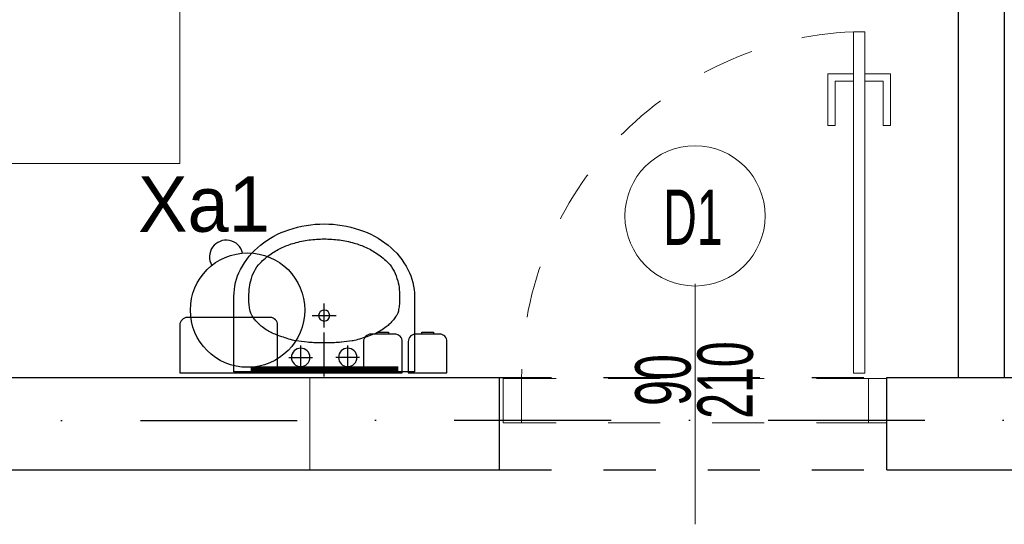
# Model space of a CAD drawing. Header units: millimetres. Extents: x 14495 to 271441, y -21035 to 2232.
# Tile 121 of 227: x 84189 to 84456, y -2282 to -2145. Entities that reach past the tile are written whole.
import ezdxf
from ezdxf.enums import TextEntityAlignment as Align

# ---------------------------------------------------------------- set-up
doc = ezdxf.new("R2010")
doc.units = ezdxf.units.MM
doc.linetypes.add('DASHDOT', pattern=[1, 0.5, -0.25, 0, -0.25])
doc.linetypes.add('DASHED', pattern=[28.222222, 14.111111, -14.111111])
for name, color, linetype in [('-- TECH  SYMBOLE', 1, 'Continuous'), ('_1_cienkie', 251, 'Continuous'), ('_urządzenia_sanit', 1, 'Continuous'), ('A_cieńsza', 8, 'Continuous'), ('A_OSIE', 252, 'DASHDOT'), ('A_PROJEKTOWANE', 3, 'Continuous'), ('A_SC_DZIAlOWE', 4, 'Continuous'), ('TECH Wyp.drobne', 1, 'Continuous')]:
    doc.layers.add(name, color=color, linetype=linetype)
for name, color, linetype, lineweight in [('A_Stolarka_drzwi', 1, 'Continuous', 9), ('M_drzwi', 1, 'Continuous', 5), ('TECH Wyp-meble', 1, 'Continuous', 15)]:
    doc.layers.add(name, color=color, linetype=linetype, lineweight=lineweight)
doc.styles.add('arial-tab', font='arial.ttf')
doc.styles.add('cent', font='swissel.ttf')
doc.styles.add('cg', font='GOTHIC.TTF')
doc.styles.add('ROMANS', font='romans', dxfattribs={"width": 0.6})

# ---------------------------------------------------------------- blocks, each defined once
blk = doc.blocks.new('DRZWI Z OSCIEZNICA NIEOKALAJACA 90')
at = {"linetype": 'DASHED'}
for p, q in [((-12, 5), (-12, 99)), ((0, 5), (0, 99))]:
    blk.add_line(p, q, dxfattribs=at)
at = {"ltscale": 0.05}
blk.add_line((-39.5, 52), (25.59, 52), dxfattribs=at)
for points in [[(-12, 99), (-12, 104), (0, 104), (0, 99)], [(93.91, 9.01), (1.43, 9.01), (1.43, 6.01), (93.91, 6.01)], [(-12, 0), (-12, 5), (0, 5), (0, 0)]]:
    blk.add_lwpolyline(points, close=True)
for points in [[(82.48, 9.01), (82.48, 16.01), (68.48, 16.01), (68.48, 14.01), (80.48, 14.01), (80.48, 9.01)], [(82.48, 6.01), (82.48, -0.99), (68.48, -0.99), (68.48, 1.01), (80.48, 1.01), (80.48, 6.01)]]:
    blk.add_lwpolyline(points)
at = {"linetype": 'DASHED'}
blk.add_arc((0, 5), 94, 2.4475, 90, dxfattribs=at)
blk = doc.blocks.new('SSCVCFDSS')
blk.add_line((0, 50.02), (0, 0))
blk.add_circle((0, -19), 19)
at = {"style": 'ROMANS', "text_generation_flag": 4, "width": 0.6}
blk.add_attdef('FD1-8', text='', height=13, rotation=270, dxfattribs=at).set_placement((6.15, 55.19), align=Align.RIGHT)
for tag, p in [('200', (8.16, 25.47)), ('90', (-8.71, 25.47))]:
    blk.add_attdef(tag, text='', height=13, rotation=270, dxfattribs=at).set_placement(p, align=Align.MIDDLE)
blk.add_attdef('AL6C', text='', height=13, dxfattribs=at).set_placement((-0.56, -18.64), align=Align.MIDDLE)
blk = doc.blocks.new('umywalka')
at = {"layer": '_urządzenia_sanit', "color": 2, "linetype": 'Continuous'}
for p, q in [((331482.45, 871398.51), (331462.04, 871398.51)), ((331462.04, 871398.51), (331462.04, 871349.58)), ((331465.93, 871383.65), (331465.93, 871377.19)), ((331462.7, 871380.42), (331469.16, 871380.42)), ((331477.27, 871370.82), (331477.27, 871377.27)), ((331460.8, 871374.04), (331472.71, 871374.04)), ((331474.04, 871374.04), (331480.5, 871374.04)), ((331465.93, 871364.44), (331465.93, 871370.9)), ((331462.7, 871367.67), (331469.16, 871367.67)), ((331462.04, 871349.58), (331482.45, 871349.58))]:
    blk.add_line(p, q, dxfattribs=at)
for centre, radius in [((331465.93, 871380.42), 2.5), ((331477.27, 871374.04), 1.5), ((331465.93, 871367.67), 2.5)]:
    blk.add_circle(centre, radius, dxfattribs=at)
for centre, radius, start, end in [((331482.45, 871382.64), 15.87, 62.6911, 90), ((331480.31, 871378.49), 20.54, 38.7372, 62.6911), ((331486.24, 871380.79), 15.71, 130.0998, 135.4467), ((331483.15, 871384.46), 10.92, 123.1945, 130.0998), ((331479.37, 871390.23), 4.02, 111.7985, 123.1945), ((331479.17, 871390.73), 3.48, 101.2008, 111.7985), ((331482.2, 871375.47), 19.04, 96.6753, 101.2008), ((331481.63, 871380.31), 14.16, 90.0044, 96.6753), ((331481.63, 871356.57), 37.9, 85.928, 90.0044), ((331483.49, 871382.66), 11.75, 74.208, 85.928), ((331482.48, 871379.1), 15.45, 63.9928, 74.208), ((331485.42, 871385.12), 8.75, 46.1924, 63.9928), ((331481.83, 871384.1), 10.15, 148.384, 156.6022), ((331485.96, 871381.56), 14.99, 141.6243, 148.384), ((331483.43, 871383.56), 11.77, 135.4467, 141.6243), ((331478.68, 871378.1), 18.48, 33.9688, 46.1924), ((331476.95, 871375.8), 24.84, 18.3811, 38.7372), ((331501.13, 871375.75), 31.17, 156.6022, 159.7511), ((331476.09, 871376.35), 21.61, 24.7806, 33.9688), ((331540.18, 871362.69), 72.36, 162.3793, 163.9666), ((331513.86, 871371.05), 44.74, 159.7511, 162.3793), ((331475.72, 871376.18), 22.01, 15.6775, 24.7806), ((331844.52, 871337.47), 376.71, 173.2621, 173.7185), ((331473.33, 871381.32), 2.94, 168.0964, 173.2621), ((331480.91, 871379.72), 10.69, 163.9666, 168.0964), ((331468.42, 871374.13), 29.6, 7.7962, 15.6775), ((331471.67, 871374.04), 30.41, 0, 18.3811), ((331531.1, 871374.44), 61.22, 177.7403, 180.3698), ((331496.08, 871375.82), 26.18, 173.7185, 177.7403), ((331467.78, 871374.04), 30.24, 0, 7.7962), ((331531.1, 871373.65), 61.22, 179.6302, 182.2597), ((331467.78, 871374.04), 30.24, 352.2038, 0), ((331471.67, 871374.04), 30.41, 341.6189, 0), ((331496.08, 871372.27), 26.18, 182.2597, 186.2815), ((331844.52, 871410.62), 376.71, 186.2815, 186.7379), ((331468.42, 871373.96), 29.6, 344.3225, 352.2038), ((331473.33, 871366.77), 2.94, 186.7379, 191.9036), ((331480.91, 871368.37), 10.69, 191.9036, 196.0334), ((331540.18, 871385.4), 72.36, 196.0334, 197.6207), ((331475.72, 871371.91), 22.01, 335.2194, 344.3225), ((331513.86, 871377.04), 44.74, 197.6207, 200.2489), ((331476.95, 871372.29), 24.84, 321.2628, 341.6189), ((331501.13, 871372.34), 31.17, 200.2489, 203.3978), ((331476.09, 871371.74), 21.61, 326.0312, 335.2194), ((331481.83, 871363.99), 10.15, 203.3978, 211.616), ((331485.96, 871366.53), 14.99, 211.616, 218.3757), ((331478.68, 871369.99), 18.48, 313.8076, 326.0312), ((331483.43, 871364.53), 11.77, 218.3757, 224.5533), ((331486.24, 871367.3), 15.71, 224.5533, 229.9002), ((331483.15, 871363.63), 10.92, 229.9002, 236.8055), ((331482.48, 871368.99), 15.45, 285.792, 296.0072), ((331485.42, 871362.97), 8.75, 296.0072, 313.8076), ((331480.31, 871369.6), 20.54, 297.3089, 321.2628), ((331479.37, 871357.86), 4.02, 236.8055, 248.2015), ((331479.17, 871357.36), 3.48, 248.2015, 258.7992), ((331482.2, 871372.62), 19.04, 258.7992, 263.3247), ((331481.63, 871367.78), 14.16, 263.3247, 269.9956), ((331481.63, 871391.52), 37.9, 269.9956, 274.072), ((331483.49, 871365.43), 11.75, 274.072, 285.792), ((331482.45, 871365.45), 15.87, 270, 297.3089)]:
    blk.add_arc(centre, radius, start, end, dxfattribs=at)

msp = doc.modelspace()

# ---------------------------------------------------------------- linework, layer by layer
at = {"layer": '_1_cienkie', "linetype": 'DASHED'}
for p, q in [((84319.52, -2241.76), (84424.52, -2241.76)), ((84319.52, -2266.76), (84424.52, -2266.76))]:
    msp.add_line(p, q, dxfattribs=at)
at = {"layer": 'A_cieńsza', "linetype": 'Continuous', "lineweight": 13}
msp.add_line((84268.08, -2241.76), (84268.08, -2266.76), dxfattribs=at)
at = {"layer": 'A_OSIE', "ltscale": 85}
msp.add_line((82264.85, -2254.26), (86567.36, -2252.35), dxfattribs=at)
at = {"layer": 'A_PROJEKTOWANE'}
for p, q in [((84143.87, -2241.76), (84319.52, -2241.76)), ((84319.52, -2266.76), (84319.52, -2241.76)), ((84424.52, -2266.76), (84424.52, -2241.76)), ((84424.52, -2241.76), (84471.83, -2241.76)), ((84143.87, -2266.76), (84319.52, -2266.76)), ((84424.52, -2266.76), (84471.83, -2266.76))]:
    msp.add_line(p, q, dxfattribs=at)
at = {"layer": 'A_SC_DZIAlOWE'}
for p, q in [((84443.87, -1786.26), (84443.87, -2241.76)), ((84456.37, -1786.26), (84456.37, -2241.76))]:
    msp.add_line(p, q, dxfattribs=at)
at = {"layer": 'TECH Wyp-meble', "color": 2, "linetype": 'Continuous', "ltscale": 100}
msp.add_lwpolyline([(84232.86, -2087.84), (84157.86, -2087.84), (84157.86, -2183.84), (84232.86, -2183.84)], close=True, dxfattribs=at)
at = {"layer": 'TECH Wyp.drobne', "color": 1}
for points in [[(84257.36, -2225.52), (84234.86, -2225.52, 0.414214), (84232.86, -2227.52), (84232.86, -2240.52), (84259.36, -2240.52), (84259.36, -2227.52, 0.414214)], [(84291.15, -2230.02), (84284.65, -2230.02, 0.414214), (84282.65, -2232.02), (84282.65, -2240.52), (84293.15, -2240.52), (84293.15, -2232.02, 0.414214)], [(84303.28, -2230.02), (84296.78, -2230.02, 0.414214), (84294.78, -2232.02), (84294.78, -2240.52), (84305.28, -2240.52), (84305.28, -2232.02, 0.414214)]]:
    msp.add_lwpolyline(points, format="xyb", close=True, dxfattribs=at)
for points in [[(84289.45, -2230.02), (84286.35, -2230.02), (84286.35, -2229.47), (84289.45, -2229.47)], [(84301.58, -2230.02), (84298.48, -2230.02), (84298.48, -2229.47), (84301.58, -2229.47)]]:
    msp.add_lwpolyline(points, close=True, dxfattribs=at)
at = {"layer": 'TECH Wyp.drobne', "color": 1, "const_width": 2}
msp.add_lwpolyline([(84252.07, -2239.7), (84292.07, -2239.7)], dxfattribs=at)
at = {"layer": 'TECH Wyp.drobne', "color": 1}
msp.add_circle((84251.22, -2223.51), 15.5, dxfattribs=at)
msp.add_arc((84245.45, -2209.12), 4.56, 13.3961, 210.3026, dxfattribs=at)

# ---------------------------------------------------------------- block references
at = {"layer": '_urządzenia_sanit', "xscale": -1, "rotation": 269.9999999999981}
msp.add_blockref('umywalka', (-787102.05, -333702.26), dxfattribs=at)
at = {"layer": 'A_Stolarka_drzwi', "rotation": 89.9999999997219}
msp.add_blockref('DRZWI Z OSCIEZNICA NIEOKALAJACA 90', (84424.52, -2242.02), dxfattribs=at)
at = {"layer": 'M_drzwi'}
ref = msp.add_blockref('SSCVCFDSS', (84372.52, -2216.99), dxfattribs=dict(at, xscale=-1, rotation=180))
ref.add_attrib('90', '90', dxfattribs={"layer": '0', "height": 15, "rotation": 90, "style": 'cent', "width": 0.6}).set_placement((84363.81, -2242.46), align=Align.MIDDLE)
ref.add_attrib('200', '210', dxfattribs={"layer": '0', "height": 15, "rotation": 90, "style": 'cent', "width": 0.6}).set_placement((84380.68, -2242.46), align=Align.MIDDLE)
ref.add_attrib('AL6C', 'D1', dxfattribs={"layer": '0', "height": 15, "style": 'arial-tab', "width": 0.6}).set_placement((84371.96, -2198.35), align=Align.MIDDLE)

# ---------------------------------------------------------------- texts
at = {"layer": '-- TECH  SYMBOLE', "color": 1, "style": 'cg'}
msp.add_text('Xa1', height=15, rotation=0.0575, dxfattribs=at).set_placement((84221.56, -2202.32))

doc.saveas('drawing.dxf')
